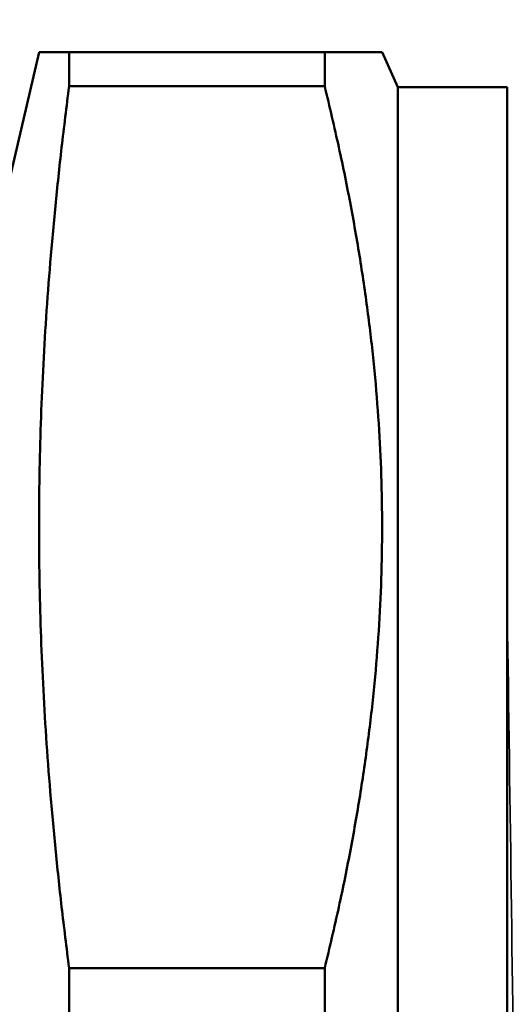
# Model space of a CAD drawing. Header units: millimetres. Extents: x -411 to 1140, y -69 to 356.
# Tile 8 of 25: x 72.6 to 79.27, y 134.18 to 147.65. Entities that reach past the tile are written whole.
import ezdxf

# ---------------------------------------------------------------- set-up
doc = ezdxf.new("R2010")
doc.units = ezdxf.units.MM
for name, color, linetype, lineweight in [('Видимые тонкие (ГОСТ)', 7, 'Continuous', 35), ('Видимый контур (ГОСТ)', 7, 'Continuous', 50), ('Размер (ГОСТ)', 7, 'Continuous', 25)]:
    doc.layers.add(name, color=color, linetype=linetype, lineweight=lineweight)
doc.styles.add('Обычный текст (ГОСТ)', font='GOST Common Italic.ttf')
doc.dimstyles.new('Обычный (ГОСТ)', dxfattribs={"dimtxt": 3.5, "dimasz": 3.5, "dimexe": 1, "dimexo": 0, "dimgap": 0.5, "dimtad": 1, "dimrnd": 1e-08, "dimtxsty": 'Обычный текст (ГОСТ)', "dimblk": 'Filled-1', "dimcen": 0.09, "dimdle": 15, "dimclrd": 256, "dimclre": 256, "dimclrt": 256, "dimazin": 2, "dimtfac": 0.714286, "dimtdec": 3, "dimtmove": 0, "dimatfit": 3, "dimfxl": 1, "dimtolj": 1, "dimlwd": 25, "dimlwe": 25, "dimarcsym": 0})

# ---------------------------------------------------------------- blocks, each defined once
blk = doc.blocks.new('Filled-1')
at = {"color": 0}
for p, q in [((0, 0), (-1, 0.1429)), ((-1, 0.1429), (-1, -0.1429)), ((-1, 0), (0, 0)), ((-1, -0.1429), (0, 0))]:
    blk.add_line(p, q, dxfattribs=at)
at = {"color": 0, "flags": 128}
blk.add_lwpolyline([(-1, -0.1429), (0, 0), (-1, 0.1429), (-1, -0.1429)], dxfattribs=at)
at = {"color": 0}
blk.add_solid([(-1, -0.1429), (0, 0), (-1, 0.1429), (-1, -0.1429)], dxfattribs=at)
blk = doc.blocks.new('*D9')
at = {"layer": 'Defpoints', "color": 0, "linetype": 'Continuous', "transparency": 16777216}
for p in [(88.274, 161.014), (88.274, 146.014), (61.774, 143.994)]:
    blk.add_point(p, dxfattribs=at)
at = {"layer": 'Размер (ГОСТ)', "linetype": 'Continuous', "lineweight": 25, "transparency": 16777216}
for p, q in [((61.774, 143.994), (61.774, 162.014)), ((88.274, 146.014), (88.274, 162.014)), ((65.274, 161.014), (84.774, 161.014))]:
    blk.add_line(p, q, dxfattribs=at)
at = {"layer": 'Размер (ГОСТ)', "linetype": 'Continuous', "lineweight": 25, "transparency": 16777216, "xscale": 3.5, "yscale": 3.5, "zscale": 3.5, "rotation": 180}
blk.add_blockref('Filled-1', (61.774, 161.014), dxfattribs=at)
at = {"layer": 'Размер (ГОСТ)', "linetype": 'Continuous', "lineweight": 25, "transparency": 16777216, "xscale": 3.5, "yscale": 3.5, "zscale": 3.5}
blk.add_blockref('Filled-1', (88.274, 161.014), dxfattribs=at)
at = {"layer": 'Размер (ГОСТ)', "linetype": 'Continuous', "lineweight": 25, "transparency": 16777216, "insert": (70.622, 165.714), "char_height": 3.5, "attachment_point": 1, "style": 'Обычный текст (ГОСТ)'}
blk.add_mtext('\\A1;26,5', dxfattribs=at)

msp = doc.modelspace()

# ---------------------------------------------------------------- linework, layer by layer
at = {"layer": 'Видимые тонкие (ГОСТ)'}
msp.add_open_spline([(79.594, 122.384), (79.564, 122.449), (79.533, 123.156), (79.503, 124.42), (79.465, 126.03), (79.426, 128.529), (79.387, 131.306), (79.35, 134.028), (79.312, 136.993), (79.274, 139.503)], degree=3, knots=[58.145326, 58.145326, 58.145326, 58.145326, 58.716032, 58.716032, 58.716032, 59.442486, 59.442486, 59.442486, 60.15435, 60.15435, 60.15435, 60.15435], dxfattribs=at)
at = {"layer": 'Видимый контур (ГОСТ)'}
for p, q in [((72.274, 144.699), (72.863, 147.208)), ((72.863, 147.208), (73.274, 147.208)), ((73.274, 146.743), (73.274, 147.208)), ((73.274, 147.208), (76.774, 147.208)), ((76.774, 147.208), (77.559, 147.208)), ((76.774, 147.208), (76.774, 146.743)), ((77.774, 146.729), (77.559, 147.208)), ((73.274, 146.743), (76.774, 146.743)), ((77.774, 121.686), (77.774, 146.729)), ((77.774, 146.729), (79.274, 146.729)), ((79.274, 146.729), (79.274, 121.686)), ((73.274, 133.743), (73.274, 134.673)), ((73.274, 134.673), (76.774, 134.673)), ((76.774, 134.673), (76.774, 133.743))]:
    msp.add_line(p, q, dxfattribs=at)
for points in [[(73.274, 146.743), (72.501, 140.708), (73.274, 134.673)], [(76.774, 134.673), (78.252, 140.708), (76.774, 146.743)]]:
    msp.add_rational_spline(points, [1, 1.13461538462, 1], degree=2, dxfattribs=at)

# ---------------------------------------------------------------- dimensions: what is measured, and where the dimension line sits
at = {"layer": 'Размер (ГОСТ)', "linetype": 'Continuous', "lineweight": 25}
dim = msp.add_linear_dim(base=(88.274, 161.014), p1=(61.774, 143.994), p2=(88.274, 146.014), dimstyle='Обычный (ГОСТ)', override={"dimgap": 0.5, "dimdec": 2, "dimtol": 0, "dimlim": 0, "dimtp": 0, "dimtm": 0, "dimtdec": 3, "dimtofl": 0, "dimatfit": 1}, dxfattribs=at)
dim.commit()
dim.dimension.update_dxf_attribs({"geometry": '*D9', "text_midpoint": (75.024, 161.014), "dimtype": 160})

doc.saveas('drawing.dxf')
